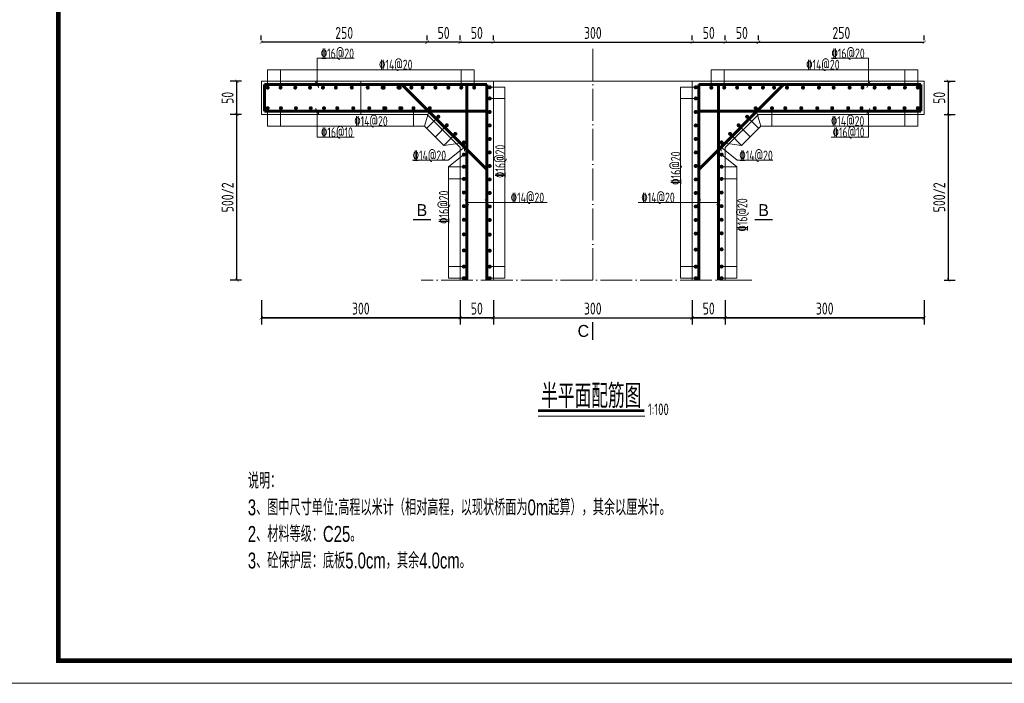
# Model space of a CAD drawing. Header units: inches. Extents: x 97745 to 142261, y 62673 to 100665.
# Tile 7 of 148: x 106637 to 108122, y 62673 to 63673. Entities that reach past the tile are written whole.
import ezdxf
from ezdxf.enums import TextEntityAlignment as Align

# ---------------------------------------------------------------- set-up
doc = ezdxf.new("R2010")
doc.units = ezdxf.units.IN
doc.header["$MEASUREMENT"] = 0
doc.linetypes.add('ACAD_ISO04W100', pattern=[30, 24, -3, 0, -3])
doc.layers.get('0').update_dxf_attribs({"lineweight": 15})
for name, color, linetype, lineweight in [('00、4细实线', 4, 'Continuous', 18), ('BM1', 7, 'Continuous', 15), ('中心线', 3, 'ACAD_ISO04W100', 18), ('细线', 7, 'Continuous', 25), ('钢筋', 1, 'Continuous', 60)]:
    doc.layers.add(name, color=color, linetype=linetype, lineweight=lineweight)
doc.styles.add('02、常用', font='tssdeng1.shx', dxfattribs={"width": 0.75, "bigfont": 'hztxt-01.shx'})
doc.styles.add('03、he-e', font='hztxt_e.shx', dxfattribs={"width": 0.65, "bigfont": 'hztxt.shx'})
doc.styles.add('hz-e', font='hztxt_e.shx', dxfattribs={"width": 0.8, "height": 330, "bigfont": 'hztxt.shx'})
doc.styles.add('HZTXT', font='tssdeng.shx', dxfattribs={"width": 0.75, "bigfont": 'hztxt.shx'})
doc.styles.add('三级钢', font='tssdeng.shx', dxfattribs={"width": 0.7, "height": 30, "bigfont": 'hztxt.shx'})
doc.dimstyles.new('3', dxfattribs={"dimtxt": 25, "dimasz": 12, "dimexe": 10, "dimexo": 30, "dimgap": 5, "dimtad": 1, "dimdec": 0, "dimzin": 0, "dimdsep": 46, "dimtxsty": 'HZTXT', "dimblk": 'ARCHTICK', "dimcen": 0, "dimclrt": 7, "dimazin": 2, "dimtfac": 1, "dimtdec": 0, "dimtix": 1, "dimtmove": 2, "dimatfit": 3, "dimfxl": 250, "dimtolj": 1, "dimtzin": 0, "dimarcsym": 0})

# ---------------------------------------------------------------- blocks, each defined once
blk = doc.blocks.new('_ArchTick')
at = {"color": 0, "linetype": 'ByBlock', "const_width": 0.15}
blk.add_lwpolyline([(-0.5, -0.5), (0.5, 0.5)], dxfattribs=at)
blk = doc.blocks.new('*D1076')
at = {"color": 0, "lineweight": -2}
for p, q in [((107301.2, 63642.4), (107301.2, 63649.2)), ((107351.2, 63642.4), (107351.2, 63649.2)), ((107301.2, 63639.2), (107351.2, 63639.2))]:
    blk.add_line(p, q, dxfattribs=at)
at = {"color": 0, "lineweight": -2, "xscale": 5, "yscale": 5, "zscale": 5, "rotation": 180}
blk.add_blockref('_ArchTick', (107301.2, 63639.2), dxfattribs=at)
at = {"color": 0, "lineweight": -2, "xscale": 5, "yscale": 5, "zscale": 5}
blk.add_blockref('_ArchTick', (107351.2, 63639.2), dxfattribs=at)
at = {"color": 7, "insert": (107326.2, 63653.2), "char_height": 18, "attachment_point": 5, "style": 'HZTXT'}
blk.add_mtext('\\A1;50', dxfattribs=at)
blk = doc.blocks.new('*D1077')
at = {"color": 0, "lineweight": -2}
for p, q in [((107351.2, 63642.4), (107351.2, 63649.2)), ((107651.2, 63642.4), (107651.2, 63649.2)), ((107351.2, 63639.2), (107651.2, 63639.2))]:
    blk.add_line(p, q, dxfattribs=at)
at = {"color": 0, "lineweight": -2, "xscale": 5, "yscale": 5, "zscale": 5, "rotation": 180}
blk.add_blockref('_ArchTick', (107351.2, 63639.2), dxfattribs=at)
at = {"color": 0, "lineweight": -2, "xscale": 5, "yscale": 5, "zscale": 5}
blk.add_blockref('_ArchTick', (107651.2, 63639.2), dxfattribs=at)
at = {"color": 7, "insert": (107501.2, 63653.2), "char_height": 18, "attachment_point": 5, "style": 'HZTXT'}
blk.add_mtext('\\A1;300', dxfattribs=at)
blk = doc.blocks.new('*D1078')
at = {"color": 0, "lineweight": -2}
for p, q in [((107651.2, 63642.4), (107651.2, 63649.2)), ((107701.1, 63642.4), (107701.1, 63649.2)), ((107651.2, 63639.2), (107701.1, 63639.2))]:
    blk.add_line(p, q, dxfattribs=at)
at = {"color": 0, "lineweight": -2, "xscale": 5, "yscale": 5, "zscale": 5, "rotation": 180}
blk.add_blockref('_ArchTick', (107651.2, 63639.2), dxfattribs=at)
at = {"color": 0, "lineweight": -2, "xscale": 5, "yscale": 5, "zscale": 5}
blk.add_blockref('_ArchTick', (107701.1, 63639.2), dxfattribs=at)
at = {"color": 7, "insert": (107676.1, 63653.2), "char_height": 18, "attachment_point": 5, "style": 'HZTXT'}
blk.add_mtext('\\A1;50', dxfattribs=at)
blk = doc.blocks.new('*D1079')
at = {"color": 0, "lineweight": -2}
for p, q in [((107701.1, 63642.4), (107701.1, 63649.2)), ((107751, 63642.4), (107751, 63649.2)), ((107701.1, 63639.2), (107751, 63639.2))]:
    blk.add_line(p, q, dxfattribs=at)
at = {"color": 0, "lineweight": -2, "xscale": 5, "yscale": 5, "zscale": 5, "rotation": 180}
blk.add_blockref('_ArchTick', (107701.1, 63639.2), dxfattribs=at)
at = {"color": 0, "lineweight": -2, "xscale": 5, "yscale": 5, "zscale": 5}
blk.add_blockref('_ArchTick', (107751, 63639.2), dxfattribs=at)
at = {"color": 7, "insert": (107726, 63653.2), "char_height": 18, "attachment_point": 5, "style": 'HZTXT'}
blk.add_mtext('\\A1;50', dxfattribs=at)
blk = doc.blocks.new('*D1080')
at = {"color": 0, "lineweight": -2}
for p, q in [((107751, 63642.4), (107751, 63649.2)), ((108001.2, 63642.4), (108001.2, 63649.2)), ((107751, 63639.2), (108001.2, 63639.2))]:
    blk.add_line(p, q, dxfattribs=at)
at = {"color": 0, "lineweight": -2, "xscale": 5, "yscale": 5, "zscale": 5, "rotation": 180}
blk.add_blockref('_ArchTick', (107751, 63639.2), dxfattribs=at)
at = {"color": 0, "lineweight": -2, "xscale": 5, "yscale": 5, "zscale": 5}
blk.add_blockref('_ArchTick', (108001.2, 63639.2), dxfattribs=at)
at = {"color": 7, "insert": (107876.1, 63653.2), "char_height": 18, "attachment_point": 5, "style": 'HZTXT'}
blk.add_mtext('\\A1;250', dxfattribs=at)
blk = doc.blocks.new('*D1081')
at = {"color": 0, "lineweight": -2}
for p, q in [((107351.2, 63250.6), (107351.2, 63213.7)), ((107651, 63250.6), (107651, 63213.7)), ((107351.2, 63223.7), (107651, 63223.7))]:
    blk.add_line(p, q, dxfattribs=at)
at = {"color": 0, "lineweight": -2, "xscale": 5, "yscale": 5, "zscale": 5, "rotation": 180}
blk.add_blockref('_ArchTick', (107351.2, 63223.7), dxfattribs=at)
at = {"color": 0, "lineweight": -2, "xscale": 5, "yscale": 5, "zscale": 5}
blk.add_blockref('_ArchTick', (107651, 63223.7), dxfattribs=at)
at = {"color": 7, "insert": (107501.1, 63237.7), "char_height": 18, "attachment_point": 5, "style": 'HZTXT'}
blk.add_mtext('\\A1;300', dxfattribs=at)
blk = doc.blocks.new('*D1082')
at = {"color": 0, "lineweight": -2}
for p, q in [((107651, 63250.6), (107651, 63213.7)), ((107701, 63250.6), (107701, 63213.7)), ((107651, 63223.7), (107701, 63223.7))]:
    blk.add_line(p, q, dxfattribs=at)
at = {"color": 0, "lineweight": -2, "xscale": 5, "yscale": 5, "zscale": 5, "rotation": 180}
blk.add_blockref('_ArchTick', (107651, 63223.7), dxfattribs=at)
at = {"color": 0, "lineweight": -2, "xscale": 5, "yscale": 5, "zscale": 5}
blk.add_blockref('_ArchTick', (107701, 63223.7), dxfattribs=at)
at = {"color": 7, "insert": (107676, 63237.7), "char_height": 18, "attachment_point": 5, "style": 'HZTXT'}
blk.add_mtext('\\A1;50', dxfattribs=at)
blk = doc.blocks.new('*D1083')
at = {"color": 0, "lineweight": -2}
for p, q in [((107701, 63250.6), (107701, 63213.7)), ((108001, 63250.6), (108001, 63213.7)), ((107701, 63223.7), (108001, 63223.7))]:
    blk.add_line(p, q, dxfattribs=at)
at = {"color": 0, "lineweight": -2, "xscale": 5, "yscale": 5, "zscale": 5, "rotation": 180}
blk.add_blockref('_ArchTick', (107701, 63223.7), dxfattribs=at)
at = {"color": 0, "lineweight": -2, "xscale": 5, "yscale": 5, "zscale": 5}
blk.add_blockref('_ArchTick', (108001, 63223.7), dxfattribs=at)
at = {"color": 7, "insert": (107851, 63237.7), "char_height": 18, "attachment_point": 5, "style": 'HZTXT'}
blk.add_mtext('\\A1;300', dxfattribs=at)
blk = doc.blocks.new('*D1084')
at = {"color": 0, "lineweight": -2}
for p, q in [((107701, 63250.6), (107701, 63213.7)), ((108001, 63250.6), (108001, 63213.7)), ((108001, 63223.7), (107701, 63223.7))]:
    blk.add_line(p, q, dxfattribs=at)
at = {"color": 0, "lineweight": -2, "xscale": 5, "yscale": 5, "zscale": 5, "rotation": 180}
blk.add_blockref('_ArchTick', (107701, 63223.7), dxfattribs=at)
at = {"color": 0, "lineweight": -2, "xscale": 5, "yscale": 5, "zscale": 5}
blk.add_blockref('_ArchTick', (108001, 63223.7), dxfattribs=at)
at = {"color": 7, "insert": (107851, 63237.7), "char_height": 18, "attachment_point": 5, "style": 'HZTXT'}
blk.add_mtext('\\A1;300', dxfattribs=at)
blk = doc.blocks.new('*D1085')
at = {"color": 0, "lineweight": -2}
for p, q in [((107651, 63250.6), (107651, 63213.7)), ((107701, 63250.6), (107701, 63213.7)), ((107701, 63223.7), (107651, 63223.7))]:
    blk.add_line(p, q, dxfattribs=at)
at = {"color": 0, "lineweight": -2, "xscale": 5, "yscale": 5, "zscale": 5, "rotation": 180}
blk.add_blockref('_ArchTick', (107651, 63223.7), dxfattribs=at)
at = {"color": 0, "lineweight": -2, "xscale": 5, "yscale": 5, "zscale": 5}
blk.add_blockref('_ArchTick', (107701, 63223.7), dxfattribs=at)
at = {"color": 7, "insert": (107676, 63237.7), "char_height": 18, "attachment_point": 5, "style": 'HZTXT'}
blk.add_mtext('\\A1;50', dxfattribs=at)
blk = doc.blocks.new('*D1086')
at = {"color": 0, "lineweight": -2}
for p, q in [((107701, 63250.6), (107701, 63213.7)), ((108001, 63250.6), (108001, 63213.7)), ((108001, 63223.7), (107701, 63223.7))]:
    blk.add_line(p, q, dxfattribs=at)
at = {"color": 0, "lineweight": -2, "xscale": 5, "yscale": 5, "zscale": 5, "rotation": 180}
blk.add_blockref('_ArchTick', (107701, 63223.7), dxfattribs=at)
at = {"color": 0, "lineweight": -2, "xscale": 5, "yscale": 5, "zscale": 5}
blk.add_blockref('_ArchTick', (108001, 63223.7), dxfattribs=at)
at = {"color": 7, "insert": (107851, 63237.7), "char_height": 18, "attachment_point": 5, "style": 'HZTXT'}
blk.add_mtext('\\A1;300', dxfattribs=at)
blk = doc.blocks.new('*D1087')
at = {"color": 0, "lineweight": -2}
for p, q in [((107651, 63250.6), (107651, 63213.7)), ((107701, 63250.6), (107701, 63213.7)), ((107701, 63223.7), (107651, 63223.7))]:
    blk.add_line(p, q, dxfattribs=at)
at = {"color": 0, "lineweight": -2, "xscale": 5, "yscale": 5, "zscale": 5, "rotation": 180}
blk.add_blockref('_ArchTick', (107651, 63223.7), dxfattribs=at)
at = {"color": 0, "lineweight": -2, "xscale": 5, "yscale": 5, "zscale": 5}
blk.add_blockref('_ArchTick', (107701, 63223.7), dxfattribs=at)
at = {"color": 7, "insert": (107676, 63237.7), "char_height": 18, "attachment_point": 5, "style": 'HZTXT'}
blk.add_mtext('\\A1;50', dxfattribs=at)
blk = doc.blocks.new('*D1088')
at = {"color": 0, "lineweight": -2}
for p, q in [((108031, 63530.3), (108047.8, 63530.3)), ((108037.8, 63280.6), (108037.8, 63530.3)), ((108031, 63280.6), (108047.8, 63280.6))]:
    blk.add_line(p, q, dxfattribs=at)
at = {"color": 0, "lineweight": -2, "xscale": 5, "yscale": 5, "zscale": 5}
for p, rotation in [((108037.8, 63530.3), 90), ((108037.8, 63280.6), 270)]:
    blk.add_blockref('_ArchTick', p, dxfattribs=dict(at, rotation=rotation))
at = {"color": 7, "insert": (108023.8, 63405.4), "char_height": 18, "attachment_point": 5, "rotation": 90, "style": 'HZTXT'}
blk.add_mtext('\\A1;500/2', dxfattribs=at)
blk = doc.blocks.new('*D1089')
at = {"color": 0, "lineweight": -2}
for p, q in [((108031, 63580.3), (108047.8, 63580.3)), ((108037.8, 63530.3), (108037.8, 63580.3)), ((108031, 63530.3), (108047.8, 63530.3))]:
    blk.add_line(p, q, dxfattribs=at)
at = {"color": 0, "lineweight": -2, "xscale": 5, "yscale": 5, "zscale": 5}
for p, rotation in [((108037.8, 63580.3), 90), ((108037.8, 63530.3), 270)]:
    blk.add_blockref('_ArchTick', p, dxfattribs=dict(at, rotation=rotation))
at = {"color": 7, "insert": (108023.8, 63555.3), "char_height": 18, "attachment_point": 5, "rotation": 90, "style": 'HZTXT'}
blk.add_mtext('\\A1;50', dxfattribs=at)
blk = doc.blocks.new('*D1090')
at = {"color": 0, "lineweight": -2}
for p, q in [((107251.2, 63642.4), (107251.2, 63649.2)), ((107301.1, 63642.4), (107301.1, 63649.2)), ((107301.1, 63639.2), (107251.2, 63639.2))]:
    blk.add_line(p, q, dxfattribs=at)
at = {"color": 0, "lineweight": -2, "xscale": 5, "yscale": 5, "zscale": 5, "rotation": 180}
blk.add_blockref('_ArchTick', (107251.2, 63639.2), dxfattribs=at)
at = {"color": 0, "lineweight": -2, "xscale": 5, "yscale": 5, "zscale": 5}
blk.add_blockref('_ArchTick', (107301.1, 63639.2), dxfattribs=at)
at = {"color": 7, "insert": (107276.1, 63653.2), "char_height": 18, "attachment_point": 5, "style": 'HZTXT'}
blk.add_mtext('\\A1;50', dxfattribs=at)
blk = doc.blocks.new('*D1091')
at = {"color": 0, "lineweight": -2}
for p, q in [((107001, 63642.4), (107001, 63649.2)), ((107251.2, 63642.4), (107251.2, 63649.2)), ((107251.2, 63639.2), (107001, 63639.2))]:
    blk.add_line(p, q, dxfattribs=at)
at = {"color": 0, "lineweight": -2, "xscale": 5, "yscale": 5, "zscale": 5, "rotation": 180}
blk.add_blockref('_ArchTick', (107001, 63639.2), dxfattribs=at)
at = {"color": 0, "lineweight": -2, "xscale": 5, "yscale": 5, "zscale": 5}
blk.add_blockref('_ArchTick', (107251.2, 63639.2), dxfattribs=at)
at = {"color": 7, "insert": (107126.1, 63653.2), "char_height": 18, "attachment_point": 5, "style": 'HZTXT'}
blk.add_mtext('\\A1;250', dxfattribs=at)
blk = doc.blocks.new('*D1092')
at = {"color": 0, "lineweight": -2}
for p, q in [((107301.2, 63250.6), (107301.2, 63213.7)), ((107351.2, 63250.6), (107351.2, 63213.7)), ((107351.2, 63223.7), (107301.2, 63223.7))]:
    blk.add_line(p, q, dxfattribs=at)
at = {"color": 0, "lineweight": -2, "xscale": 5, "yscale": 5, "zscale": 5, "rotation": 180}
blk.add_blockref('_ArchTick', (107301.2, 63223.7), dxfattribs=at)
at = {"color": 0, "lineweight": -2, "xscale": 5, "yscale": 5, "zscale": 5}
blk.add_blockref('_ArchTick', (107351.2, 63223.7), dxfattribs=at)
at = {"color": 7, "insert": (107326.2, 63237.7), "char_height": 18, "attachment_point": 5, "style": 'HZTXT'}
blk.add_mtext('\\A1;50', dxfattribs=at)
blk = doc.blocks.new('*D1093')
at = {"color": 0, "lineweight": -2}
for p, q in [((107001.2, 63250.6), (107001.2, 63213.7)), ((107301.2, 63250.6), (107301.2, 63213.7)), ((107301.2, 63223.7), (107001.2, 63223.7))]:
    blk.add_line(p, q, dxfattribs=at)
at = {"color": 0, "lineweight": -2, "xscale": 5, "yscale": 5, "zscale": 5, "rotation": 180}
blk.add_blockref('_ArchTick', (107001.2, 63223.7), dxfattribs=at)
at = {"color": 0, "lineweight": -2, "xscale": 5, "yscale": 5, "zscale": 5}
blk.add_blockref('_ArchTick', (107301.2, 63223.7), dxfattribs=at)
at = {"color": 7, "insert": (107151.2, 63237.7), "char_height": 18, "attachment_point": 5, "style": 'HZTXT'}
blk.add_mtext('\\A1;300', dxfattribs=at)
blk = doc.blocks.new('*D1094')
at = {"color": 0, "lineweight": -2}
for p, q in [((107001.2, 63250.6), (107001.2, 63213.7)), ((107301.2, 63250.6), (107301.2, 63213.7)), ((107001.2, 63223.7), (107301.2, 63223.7))]:
    blk.add_line(p, q, dxfattribs=at)
at = {"color": 0, "lineweight": -2, "xscale": 5, "yscale": 5, "zscale": 5, "rotation": 180}
blk.add_blockref('_ArchTick', (107001.2, 63223.7), dxfattribs=at)
at = {"color": 0, "lineweight": -2, "xscale": 5, "yscale": 5, "zscale": 5}
blk.add_blockref('_ArchTick', (107301.2, 63223.7), dxfattribs=at)
at = {"color": 7, "insert": (107151.2, 63237.7), "char_height": 18, "attachment_point": 5, "style": 'HZTXT'}
blk.add_mtext('\\A1;300', dxfattribs=at)
blk = doc.blocks.new('*D1095')
at = {"color": 0, "lineweight": -2}
for p, q in [((107301.2, 63250.6), (107301.2, 63213.7)), ((107351.2, 63250.6), (107351.2, 63213.7)), ((107301.2, 63223.7), (107351.2, 63223.7))]:
    blk.add_line(p, q, dxfattribs=at)
at = {"color": 0, "lineweight": -2, "xscale": 5, "yscale": 5, "zscale": 5, "rotation": 180}
blk.add_blockref('_ArchTick', (107301.2, 63223.7), dxfattribs=at)
at = {"color": 0, "lineweight": -2, "xscale": 5, "yscale": 5, "zscale": 5}
blk.add_blockref('_ArchTick', (107351.2, 63223.7), dxfattribs=at)
at = {"color": 7, "insert": (107326.2, 63237.7), "char_height": 18, "attachment_point": 5, "style": 'HZTXT'}
blk.add_mtext('\\A1;50', dxfattribs=at)
blk = doc.blocks.new('*D1096')
at = {"color": 0, "lineweight": -2}
for p, q in [((107001.2, 63250.6), (107001.2, 63213.7)), ((107301.2, 63250.6), (107301.2, 63213.7)), ((107001.2, 63223.7), (107301.2, 63223.7))]:
    blk.add_line(p, q, dxfattribs=at)
at = {"color": 0, "lineweight": -2, "xscale": 5, "yscale": 5, "zscale": 5, "rotation": 180}
blk.add_blockref('_ArchTick', (107001.2, 63223.7), dxfattribs=at)
at = {"color": 0, "lineweight": -2, "xscale": 5, "yscale": 5, "zscale": 5}
blk.add_blockref('_ArchTick', (107301.2, 63223.7), dxfattribs=at)
at = {"color": 7, "insert": (107151.2, 63237.7), "char_height": 18, "attachment_point": 5, "style": 'HZTXT'}
blk.add_mtext('\\A1;300', dxfattribs=at)
blk = doc.blocks.new('*D1097')
at = {"color": 0, "lineweight": -2}
for p, q in [((107301.2, 63250.6), (107301.2, 63213.7)), ((107351.2, 63250.6), (107351.2, 63213.7)), ((107301.2, 63223.7), (107351.2, 63223.7))]:
    blk.add_line(p, q, dxfattribs=at)
at = {"color": 0, "lineweight": -2, "xscale": 5, "yscale": 5, "zscale": 5, "rotation": 180}
blk.add_blockref('_ArchTick', (107301.2, 63223.7), dxfattribs=at)
at = {"color": 0, "lineweight": -2, "xscale": 5, "yscale": 5, "zscale": 5}
blk.add_blockref('_ArchTick', (107351.2, 63223.7), dxfattribs=at)
at = {"color": 7, "insert": (107326.2, 63237.7), "char_height": 18, "attachment_point": 5, "style": 'HZTXT'}
blk.add_mtext('\\A1;50', dxfattribs=at)
blk = doc.blocks.new('*D1098')
at = {"color": 0, "lineweight": -2}
for p, q in [((106971.2, 63530.3), (106954.3, 63530.3)), ((106964.3, 63280.6), (106964.3, 63530.3)), ((106971.2, 63280.6), (106954.3, 63280.6))]:
    blk.add_line(p, q, dxfattribs=at)
at = {"color": 0, "lineweight": -2, "xscale": 5, "yscale": 5, "zscale": 5}
for p, rotation in [((106964.3, 63530.3), 90), ((106964.3, 63280.6), 270)]:
    blk.add_blockref('_ArchTick', p, dxfattribs=dict(at, rotation=rotation))
at = {"color": 7, "insert": (106950.3, 63405.4), "char_height": 18, "attachment_point": 5, "rotation": 90, "style": 'HZTXT'}
blk.add_mtext('\\A1;500/2', dxfattribs=at)
blk = doc.blocks.new('*D1099')
at = {"color": 0, "lineweight": -2}
for p, q in [((106971.2, 63580.3), (106954.3, 63580.3)), ((106964.3, 63530.3), (106964.3, 63580.3)), ((106971.2, 63530.3), (106954.3, 63530.3))]:
    blk.add_line(p, q, dxfattribs=at)
at = {"color": 0, "lineweight": -2, "xscale": 5, "yscale": 5, "zscale": 5}
for p, rotation in [((106964.3, 63580.3), 90), ((106964.3, 63530.3), 270)]:
    blk.add_blockref('_ArchTick', p, dxfattribs=dict(at, rotation=rotation))
at = {"color": 7, "insert": (106950.3, 63555.3), "char_height": 18, "attachment_point": 5, "rotation": 90, "style": 'HZTXT'}
blk.add_mtext('\\A1;50', dxfattribs=at)

msp = doc.modelspace()

# ---------------------------------------------------------------- linework, layer by layer
at = {"ltscale": 5}
msp.add_line((107579.445, 63075.777), (107418.756, 63075.777), dxfattribs=at)
at = {"layer": '00、4细实线'}
for p, q in [((107085.285, 63575.324), (107085.285, 63615.177)), ((107085.285, 63615.177), (107141.398, 63615.177)), ((107916.824, 63615.177), (107860.71, 63615.177)), ((107916.824, 63575.324), (107916.824, 63615.177)), ((107010.659, 63570.824), (107010.659, 63597.825)), ((107030.129, 63570.824), (107030.129, 63597.825)), ((107302.717, 63570.824), (107302.717, 63597.825)), ((107322.187, 63570.824), (107322.187, 63597.825)), ((107679.921, 63570.824), (107679.921, 63597.825)), ((107699.392, 63570.824), (107699.392, 63597.825)), ((107971.979, 63570.824), (107971.979, 63597.825)), ((107991.45, 63570.824), (107991.45, 63597.825)), ((107351.158, 63580.325), (107001.158, 63580.325)), ((107001.158, 63580.325), (107001.158, 63530.325)), ((107082.831, 63579.574), (107087.738, 63571.075)), ((107401.158, 63580.325), (107151.158, 63580.325)), ((107151.158, 63580.325), (107151.158, 63530.325)), ((107345.659, 63571.298), (107368.658, 63571.298)), ((107600.95, 63580.325), (107351.158, 63580.325)), ((107351.158, 63280.555), (107351.158, 63580.325)), ((107401.158, 63580.325), (107650.95, 63580.325)), ((107656.45, 63571.298), (107633.45, 63571.298)), ((107650.95, 63280.555), (107650.95, 63580.325)), ((107650.95, 63580.325), (108000.95, 63580.325)), ((107919.277, 63579.574), (107914.37, 63571.075)), ((108000.95, 63580.325), (108000.95, 63530.325)), ((107345.659, 63554.469), (107368.658, 63554.469)), ((107656.45, 63554.469), (107633.45, 63554.469)), ((107001.158, 63530.325), (107251.158, 63530.325)), ((107010.659, 63539.825), (107010.659, 63512.825)), ((107030.129, 63539.825), (107030.129, 63512.825)), ((107082.831, 63539.575), (107087.738, 63531.076)), ((107085.285, 63535.325), (107085.285, 63496.256)), ((107230.659, 63539.825), (107230.659, 63512.825)), ((107255.27, 63539.825), (107247.445, 63512.825)), ((107268.117, 63526.921), (107250.733, 63509.537)), ((107251.158, 63530.325), (107301.158, 63480.325)), ((107750.95, 63530.325), (107700.95, 63480.325)), ((107733.992, 63526.921), (107751.376, 63509.537)), ((107746.839, 63539.825), (107754.664, 63512.825)), ((108000.95, 63530.325), (107750.95, 63530.325)), ((107771.45, 63539.825), (107771.45, 63512.825)), ((107919.277, 63539.575), (107914.37, 63531.076)), ((107916.824, 63535.325), (107916.824, 63496.256)), ((107971.979, 63539.825), (107971.979, 63512.825)), ((107991.45, 63539.825), (107991.45, 63512.825)), ((107247.445, 63512.825), (107276.484, 63483.785)), ((107280.964, 63514.016), (107263.638, 63496.69)), ((107721.145, 63514.016), (107738.471, 63496.69)), ((107754.664, 63512.825), (107725.624, 63483.785)), ((107293.811, 63501.111), (107276.484, 63483.785)), ((107708.298, 63501.111), (107725.624, 63483.785)), ((107085.285, 63496.256), (107141.398, 63496.256)), ((107276.484, 63483.785), (107308.158, 63488.207)), ((107307.394, 63475.137), (107307.394, 63487.183)), ((107725.624, 63483.785), (107693.951, 63488.207)), ((107694.715, 63475.137), (107694.715, 63487.183)), ((107916.824, 63496.256), (107860.71, 63496.256)), ((107307.394, 63481.16), (107282.914, 63461.3)), ((107283.658, 63451.529), (107306.658, 63469.868)), ((107301.158, 63480.325), (107301.158, 63280.555)), ((107694.715, 63481.16), (107719.195, 63461.3)), ((107718.45, 63451.529), (107695.451, 63469.868)), ((107700.95, 63480.325), (107700.95, 63280.555)), ((107282.914, 63461.3), (107229.132, 63461.3)), ((107719.195, 63461.3), (107772.976, 63461.3)), ((107306.658, 63451.529), (107283.658, 63451.529)), ((107695.451, 63451.529), (107718.45, 63451.529)), ((107306.658, 63433.19), (107283.658, 63433.19)), ((107695.451, 63433.19), (107718.45, 63433.19)), ((107308.704, 63402.071), (107313.611, 63393.572)), ((107432.347, 63397.822), (107311.158, 63397.822)), ((107338.705, 63402.071), (107343.612, 63393.572)), ((107569.761, 63397.822), (107690.951, 63397.822)), ((107663.403, 63402.071), (107658.497, 63393.572)), ((107693.404, 63402.071), (107688.498, 63393.572)), ((107306.658, 63301.082), (107283.658, 63301.082)), ((107345.659, 63301.082), (107368.658, 63301.082)), ((107656.45, 63301.082), (107633.45, 63301.082)), ((107695.451, 63301.082), (107718.45, 63301.082)), ((107306.658, 63283.555), (107283.658, 63283.555)), ((107345.659, 63283.555), (107368.658, 63283.555)), ((107656.45, 63283.555), (107633.45, 63283.555)), ((107695.451, 63283.555), (107718.45, 63283.555))]:
    msp.add_line(p, q, dxfattribs=at)
for points in [[(107322.187, 63597.825), (107010.659, 63597.825)], [(107679.921, 63597.825), (107991.45, 63597.825)], [(107368.658, 63283.555), (107368.658, 63571.298)], [(107633.45, 63283.555), (107633.45, 63571.298)], [(107010.659, 63512.825), (107247.445, 63512.825)], [(107991.45, 63512.825), (107754.664, 63512.825)], [(107283.658, 63451.529), (107283.658, 63283.555)], [(107718.45, 63451.529), (107718.45, 63283.555)]]:
    msp.add_lwpolyline(points, dxfattribs=at)
at = {"layer": '00、4细实线', "const_width": 2.16}
for points in [[(107229.856, 63371.746), (107256.856, 63371.746)], [(107772.253, 63371.746), (107745.253, 63371.746)], [(107501.054, 63190.537), (107501.054, 63217.537)]]:
    msp.add_lwpolyline(points, dxfattribs=at)
at = {"layer": 'BM1', "const_width": 0.677}
msp.add_lwpolyline([(106581.324, 64704.908), (109454.379, 64704.908), (109454.379, 62673.236), (106581.324, 62673.236), (106581.324, 64704.908)], dxfattribs=at)
at = {"layer": 'BM1'}
msp.add_lwpolyline([(106581.324, 64704.908), (109454.379, 64704.908), (109454.379, 62673.236), (106581.324, 62673.236)], close=True, dxfattribs=at)
at = {"layer": 'BM1', "color": 0, "linetype": 'Continuous', "const_width": 6.771}
msp.add_lwpolyline([(106694.981, 62707.09), (106694.981, 64650.531), (109420.525, 64650.531), (109420.525, 62707.09)], close=True, dxfattribs=at)
at = {"layer": '中心线', "ltscale": 2}
for p, q in [((107501.054, 63280.555), (107501.054, 63630.279)), ((107741.036, 63280.555), (107242.483, 63280.555))]:
    msp.add_line(p, q, dxfattribs=at)
at = {"layer": '细线', "ltscale": 5, "const_width": 4}
msp.add_lwpolyline([(107418.756, 63084.035), (107579.037, 63084.035)], dxfattribs=at)
at = {"layer": '钢筋'}
for p, q in [((107341.159, 63575.324), (107006.159, 63575.324)), ((107006.159, 63575.324), (107006.159, 63535.325)), ((107213.23, 63575.324), (107341.159, 63447.395)), ((107311.158, 63575.324), (107311.158, 63280.555)), ((107341.159, 63280.555), (107341.159, 63575.324)), ((107660.95, 63280.555), (107660.95, 63575.324)), ((107660.95, 63575.324), (107995.95, 63575.324)), ((107788.879, 63575.324), (107660.95, 63447.395)), ((107690.951, 63575.324), (107690.951, 63280.555)), ((107995.95, 63575.324), (107995.95, 63535.325)), ((107006.159, 63535.325), (107341.159, 63535.325)), ((107995.95, 63535.325), (107660.95, 63535.325))]:
    msp.add_line(p, q, dxfattribs=at)
at = {"layer": '钢筋', "const_width": 3}
for points in [[(107009.159, 63570.824, 1), (107012.159, 63570.824, 1)], [(107028.629, 63570.824, 1), (107031.629, 63570.824, 1)], [(107050.806, 63570.824, 1), (107053.806, 63570.824, 1)], [(107073.1, 63570.824, 1), (107076.1, 63570.824, 1)], [(107092.57, 63570.824, 1), (107095.57, 63570.824, 1)], [(107112.041, 63570.824, 1), (107115.041, 63570.824, 1)], [(107136.119, 63570.824, 1), (107139.119, 63570.824, 1)], [(107160.198, 63570.824, 1), (107163.198, 63570.824, 1)], [(107182.433, 63570.824, 1), (107185.433, 63570.824, 1)], [(107184.276, 63570.824, 1), (107187.276, 63570.824, 1)], [(107206.511, 63570.824, 1), (107209.511, 63570.824, 1)], [(107208.354, 63570.824, 1), (107211.354, 63570.824, 1)], [(107225.982, 63570.824, 1), (107228.982, 63570.824, 1)], [(107242.805, 63570.824, 1), (107245.805, 63570.824, 1)], [(107262.275, 63570.824, 1), (107265.275, 63570.824, 1)], [(107281.746, 63570.824, 1), (107284.746, 63570.824, 1)], [(107301.217, 63570.824, 1), (107304.217, 63570.824, 1)], [(107320.687, 63570.824, 1), (107323.687, 63570.824, 1)], [(107344.159, 63571.298, 1), (107347.159, 63571.298, 1)], [(107657.95, 63571.298, -1), (107654.95, 63571.298, -1)], [(107681.421, 63570.824, -1), (107678.421, 63570.824, -1)], [(107700.892, 63570.824, -1), (107697.892, 63570.824, -1)], [(107720.363, 63570.824, -1), (107717.363, 63570.824, -1)], [(107739.833, 63570.824, -1), (107736.833, 63570.824, -1)], [(107759.304, 63570.824, -1), (107756.304, 63570.824, -1)], [(107776.127, 63570.824, -1), (107773.127, 63570.824, -1)], [(107795.597, 63570.824, -1), (107792.597, 63570.824, -1)], [(107819.676, 63570.824, -1), (107816.676, 63570.824, -1)], [(107843.754, 63570.824, -1), (107840.754, 63570.824, -1)], [(107865.989, 63570.824, -1), (107862.989, 63570.824, -1)], [(107890.068, 63570.824, -1), (107887.068, 63570.824, -1)], [(107909.538, 63570.824, -1), (107906.538, 63570.824, -1)], [(107927.743, 63570.824, -1), (107924.743, 63570.824, -1)], [(107949.588, 63570.824, -1), (107946.588, 63570.824, -1)], [(107973.479, 63570.824, -1), (107970.479, 63570.824, -1)], [(107992.95, 63570.824, -1), (107989.95, 63570.824, -1)], [(107344.159, 63554.469, 1), (107347.159, 63554.469, 1)], [(107657.95, 63554.469, -1), (107654.95, 63554.469, -1)], [(107009.159, 63539.825, 1), (107012.159, 63539.825, 1)], [(107029.159, 63539.825, 1), (107032.159, 63539.825, 1)], [(107051.865, 63539.825, 1), (107054.865, 63539.825, 1)], [(107074.159, 63539.825, 1), (107077.159, 63539.825, 1)], [(107074.159, 63539.825, 1), (107077.159, 63539.825, 1)], [(107094.159, 63539.825, 1), (107097.159, 63539.825, 1)], [(107094.159, 63539.825, 1), (107097.159, 63539.825, 1)], [(107114.159, 63539.825, 1), (107117.159, 63539.825, 1)], [(107114.159, 63539.825, 1), (107117.159, 63539.825, 1)], [(107138.325, 63539.825, 1), (107141.325, 63539.825, 1)], [(107162.492, 63539.825, 1), (107165.492, 63539.825, 1)], [(107184.992, 63539.825, 1), (107187.992, 63539.825, 1)], [(107186.659, 63539.825, 1), (107189.659, 63539.825, 1)], [(107209.159, 63539.825, 1), (107212.159, 63539.825, 1)], [(107209.159, 63539.825, 1), (107212.159, 63539.825, 1)], [(107210.825, 63539.825, 1), (107213.825, 63539.825, 1)], [(107229.159, 63539.825, 1), (107232.159, 63539.825, 1)], [(107253.77, 63539.825, 1), (107256.77, 63539.825, 1)], [(107748.339, 63539.825, -1), (107745.339, 63539.825, -1)], [(107772.95, 63539.825, -1), (107769.95, 63539.825, -1)], [(107792.95, 63539.825, -1), (107789.95, 63539.825, -1)], [(107792.95, 63539.825, -1), (107789.95, 63539.825, -1)], [(107817.117, 63539.825, -1), (107814.117, 63539.825, -1)], [(107841.283, 63539.825, -1), (107838.283, 63539.825, -1)], [(107863.783, 63539.825, -1), (107860.783, 63539.825, -1)], [(107887.95, 63539.825, -1), (107884.95, 63539.825, -1)], [(107887.95, 63539.825, -1), (107884.95, 63539.825, -1)], [(107907.95, 63539.825, -1), (107904.95, 63539.825, -1)], [(107907.95, 63539.825, -1), (107904.95, 63539.825, -1)], [(107927.95, 63539.825, -1), (107924.95, 63539.825, -1)], [(107927.95, 63539.825, -1), (107924.95, 63539.825, -1)], [(107949.795, 63539.825, -1), (107946.795, 63539.825, -1)], [(107949.795, 63539.825, -1), (107946.795, 63539.825, -1)], [(107972.95, 63539.825, -1), (107969.95, 63539.825, -1)], [(107992.95, 63539.825, -1), (107989.95, 63539.825, -1)], [(107266.617, 63526.921, 1), (107269.617, 63526.921, 1)], [(107344.159, 63534.114, 1), (107347.159, 63534.114, 1)], [(107657.95, 63534.114, -1), (107654.95, 63534.114, -1)], [(107735.492, 63526.921, -1), (107732.492, 63526.921, -1)], [(107279.464, 63514.016, 1), (107282.464, 63514.016, 1)], [(107344.159, 63513.758, 1), (107347.159, 63513.758, 1)], [(107657.95, 63513.758, -1), (107654.95, 63513.758, -1)], [(107722.645, 63514.016, -1), (107719.645, 63514.016, -1)], [(107292.311, 63501.111, 1), (107295.311, 63501.111, 1)], [(107709.798, 63501.111, -1), (107706.798, 63501.111, -1)], [(107305.158, 63488.207, 1), (107308.158, 63488.207, 1)], [(107344.159, 63493.402, 1), (107347.159, 63493.402, 1)], [(107657.95, 63493.402, -1), (107654.95, 63493.402, -1)], [(107696.951, 63488.207, -1), (107693.951, 63488.207, -1)], [(107305.158, 63469.868, 1), (107308.158, 63469.868, 1)], [(107344.159, 63473.046, 1), (107347.159, 63473.046, 1)], [(107657.95, 63473.046, -1), (107654.95, 63473.046, -1)], [(107696.951, 63469.868, -1), (107693.951, 63469.868, -1)], [(107305.158, 63451.529, 1), (107308.158, 63451.529, 1)], [(107344.159, 63452.69, 1), (107347.159, 63452.69, 1)], [(107657.95, 63452.69, -1), (107654.95, 63452.69, -1)], [(107696.951, 63451.529, -1), (107693.951, 63451.529, -1)], [(107305.158, 63433.19, 1), (107308.158, 63433.19, 1)], [(107344.159, 63432.334, 1), (107347.159, 63432.334, 1)], [(107657.95, 63432.334, -1), (107654.95, 63432.334, -1)], [(107696.951, 63433.19, -1), (107693.951, 63433.19, -1)], [(107305.158, 63412.663, 1), (107308.158, 63412.663, 1)], [(107344.159, 63411.979, 1), (107347.159, 63411.979, 1)], [(107657.95, 63411.979, -1), (107654.95, 63411.979, -1)], [(107696.951, 63412.663, -1), (107693.951, 63412.663, -1)], [(107305.158, 63392.136, 1), (107308.158, 63392.136, 1)], [(107344.159, 63391.623, 1), (107347.159, 63391.623, 1)], [(107657.95, 63391.623, -1), (107654.95, 63391.623, -1)], [(107696.951, 63392.136, -1), (107693.951, 63392.136, -1)], [(107305.158, 63371.609, 1), (107308.158, 63371.609, 1)], [(107344.159, 63371.267, 1), (107347.159, 63371.267, 1)], [(107657.95, 63371.267, -1), (107654.95, 63371.267, -1)], [(107696.951, 63371.609, -1), (107693.951, 63371.609, -1)], [(107305.158, 63349.582, 1), (107308.158, 63349.582, 1)], [(107344.159, 63349.24, 1), (107347.159, 63349.24, 1)], [(107657.95, 63350.853, -1), (107654.95, 63350.853, -1)], [(107696.951, 63351.195, -1), (107693.951, 63351.195, -1)], [(107305.158, 63325.337, 1), (107308.158, 63325.337, 1)], [(107344.159, 63324.995, 1), (107347.159, 63324.995, 1)], [(107657.95, 63326.623, -1), (107654.95, 63326.623, -1)], [(107696.951, 63326.966, -1), (107693.951, 63326.966, -1)], [(107305.158, 63301.082, 1), (107308.158, 63301.082, 1)], [(107344.159, 63300.911, 1), (107347.159, 63300.911, 1)], [(107657.95, 63300.911, -1), (107654.95, 63300.911, -1)], [(107696.951, 63301.082, -1), (107693.951, 63301.082, -1)], [(107305.158, 63283.555, 1), (107308.158, 63283.555, 1)], [(107344.159, 63283.555, 1), (107347.159, 63283.555, 1)], [(107657.95, 63283.555, -1), (107654.95, 63283.555, -1)], [(107696.951, 63283.555, -1), (107693.951, 63283.555, -1)]]:
    msp.add_lwpolyline(points, format="xyb", close=True, dxfattribs=at)

# ---------------------------------------------------------------- texts
at = {"ltscale": 5, "style": '三级钢', "width": 0.7}
msp.add_text('半平面配筋图', height=36, dxfattribs=at).set_placement((107498.896, 63087.9), align=Align.CENTER)
msp.add_text('1:100', height=17.5, dxfattribs=at).set_placement((107584.278, 63077.152))
at = {"style": 'hz-e', "width": 0.7}
for s, p in [('说明：', (106980.793, 62966.182)), ('3、图中尺寸单位:高程以米计（相对高程，以现状桥面为0m起算），其余以厘米计。', (106980.793, 62926.102)), ('2、材料等级：C25。', (106980.793, 62886.022)), ('3、砼保护层：底板5.0cm，其余4.0cm。', (106980.793, 62845.942))]:
    msp.add_text(s, height=24, dxfattribs=at).set_placement(p)
at = {"layer": '00、4细实线', "style": '03、he-e'}
for p in [(107243.356, 63377.146), (107758.753, 63377.146)]:
    msp.add_text('B', height=18, dxfattribs=at).set_placement(p, align=Align.CENTER)
msp.add_text('C', height=18, dxfattribs=at).set_placement((107495.654, 63204.037), align=Align.MIDDLE_RIGHT)
at = {"layer": '细线', "ltscale": 5, "style": '02、常用', "width": 0.75}
for s, p in [('%%13216@20', (107115.869, 63622.388)), ('%%13216@20', (107886.239, 63622.388)), ('%%13216@10', (107115.15, 63503.468)), ('%%13216@10', (107886.959, 63503.468)), ('%%13214@20', (107254.661, 63468.511)), ('%%13214@20', (107747.447, 63468.511)), ('%%13214@20', (107402.57, 63405.033)), ('%%13214@20', (107599.538, 63405.033))]:
    msp.add_text(s, height=15, dxfattribs=at).set_placement(p, align=Align.MIDDLE)
for p in [(107203.923, 63597.825), (107848.186, 63597.825), (107166.552, 63512.825), (107885.557, 63512.825)]:
    msp.add_text('%%13214@20', height=15, dxfattribs=at).set_placement(p, align=Align.CENTER)
for rotation, p in [(89.999998, (107361.447, 63459.638)), (90.000002, (107626.239, 63449.392)), (89.999998, (107276.447, 63390.456)), (90.000002, (107726.75, 63378.846))]:
    msp.add_text('%%13216@20', height=15, rotation=rotation, dxfattribs=at).set_placement(p, align=Align.MIDDLE)

# ---------------------------------------------------------------- dimensions: what is measured, and where the dimension line sits
for base, p1, p2, angle, picture, middle in [((107000.95, 63639.178), (107251.158, 63612.443), (107000.95, 63612.443), 180, '*D1091', (107126.054, 63653.178)), ((107251.158, 63639.178), (107301.054, 63612.443), (107251.158, 63612.443), 180, '*D1090', (107276.106, 63653.178)), ((106964.276, 63580.325), (107001.158, 63530.325), (107001.158, 63580.325), 90, '*D1099', (106950.276, 63555.325)), ((108037.833, 63580.325), (108000.95, 63530.325), (108000.95, 63580.325), 90, '*D1089', (108023.833, 63555.325)), ((107001.158, 63223.69), (107301.158, 63280.555), (107001.158, 63280.555), 180, '*D1093', (107151.158, 63237.69)), ((107301.158, 63223.69), (107351.158, 63280.555), (107301.158, 63280.555), 180, '*D1092', (107326.158, 63237.69)), ((107650.95, 63223.69), (107700.95, 63280.555), (107650.95, 63280.555), 180, '*D1085', (107675.95, 63237.69)), ((107650.95, 63223.69), (107700.95, 63280.555), (107650.95, 63280.555), 180, '*D1087', (107675.95, 63237.69)), ((107700.95, 63223.69), (108000.95, 63280.555), (107700.95, 63280.555), 180, '*D1084', (107850.95, 63237.69)), ((107700.95, 63223.69), (108000.95, 63280.555), (107700.95, 63280.555), 180, '*D1086', (107850.95, 63237.69))]:
    dim = msp.add_linear_dim(base=base, p1=p1, p2=p2, angle=angle, dimstyle='3', override={"dimtxt": 18, "dimasz": 5})
    dim.commit()
    dim.dimension.update_dxf_attribs({"geometry": picture, "text_midpoint": middle})
for base, p1, p2, picture, middle in [((107351.158, 63639.178), (107301.158, 63612.443), (107351.158, 63612.443), '*D1076', (107326.158, 63653.178)), ((107651.158, 63639.178), (107351.158, 63612.443), (107651.158, 63612.443), '*D1077', (107501.158, 63653.178)), ((107701.054, 63639.178), (107651.158, 63612.443), (107701.054, 63612.443), '*D1078', (107676.106, 63653.178)), ((107750.95, 63639.178), (107701.054, 63612.443), (107750.95, 63612.443), '*D1079', (107726.002, 63653.178)), ((108001.158, 63639.178), (107750.95, 63612.443), (108001.158, 63612.443), '*D1080', (107876.054, 63653.178)), ((107301.158, 63223.69), (107001.158, 63280.555), (107301.158, 63280.555), '*D1094', (107151.158, 63237.69)), ((107301.158, 63223.69), (107001.158, 63280.555), (107301.158, 63280.555), '*D1096', (107151.158, 63237.69)), ((107351.158, 63223.69), (107301.158, 63280.555), (107351.158, 63280.555), '*D1095', (107326.158, 63237.69)), ((107351.158, 63223.69), (107301.158, 63280.555), (107351.158, 63280.555), '*D1097', (107326.158, 63237.69)), ((107650.95, 63223.69), (107351.158, 63280.555), (107650.95, 63280.555), '*D1081', (107501.054, 63237.69)), ((107700.95, 63223.69), (107650.95, 63280.555), (107700.95, 63280.555), '*D1082', (107675.95, 63237.69)), ((108000.95, 63223.69), (107700.95, 63280.555), (108000.95, 63280.555), '*D1083', (107850.95, 63237.69))]:
    dim = msp.add_linear_dim(base=base, p1=p1, p2=p2, dimstyle='3', override={"dimtxt": 18, "dimasz": 5})
    dim.commit()
    dim.dimension.update_dxf_attribs({"geometry": picture, "text_midpoint": middle})
for base, p1, p2, picture, middle in [((106964.276, 63530.325), (107001.158, 63280.555), (107001.158, 63530.325), '*D1098', (106950.276, 63405.44)), ((108037.833, 63530.325), (108000.95, 63280.555), (108000.95, 63530.325), '*D1088', (108023.833, 63405.44))]:
    dim = msp.add_linear_dim(base=base, p1=p1, p2=p2, angle=90, text='500/2', dimstyle='3', override={"dimtxt": 18, "dimasz": 5})
    dim.commit()
    dim.dimension.update_dxf_attribs({"geometry": picture, "text_midpoint": middle})

doc.saveas('drawing.dxf')
